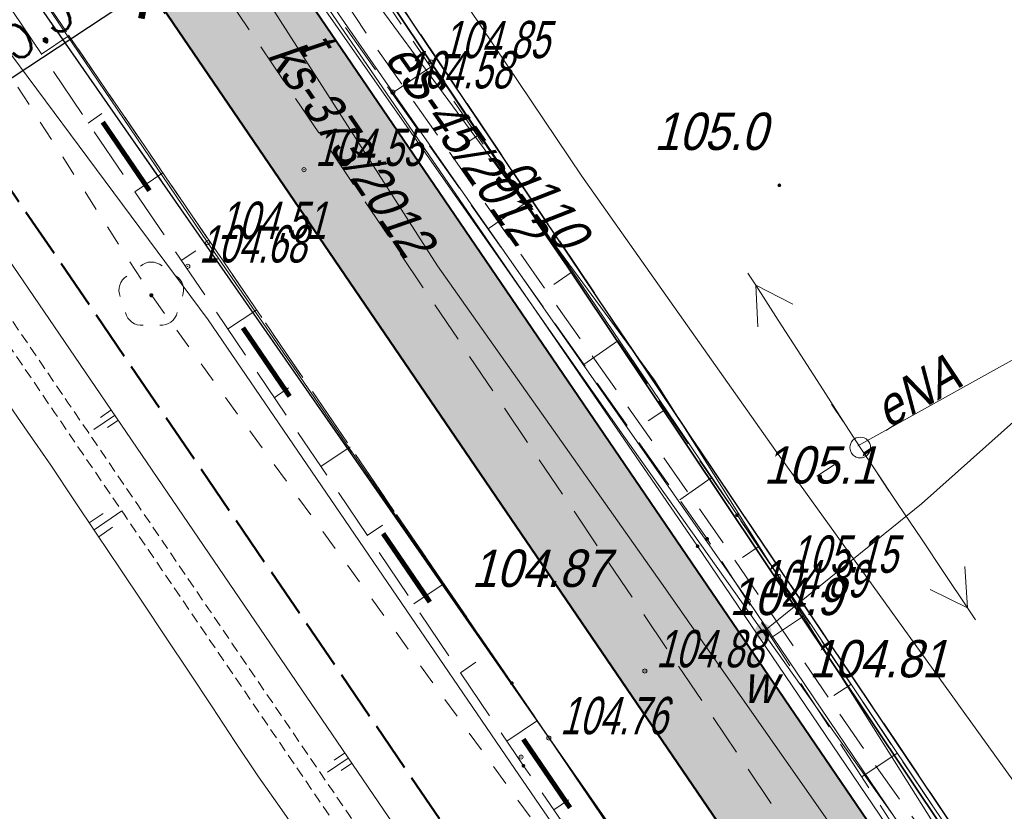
# Model space of a CAD drawing. Extents: x 6530721 to 6531385, y 5978377 to 5979143.
# Tile 72 of 146: x 6530944 to 6530968, y 5978803 to 5978822. Entities that reach past the tile are written whole.
import ezdxf

# ---------------------------------------------------------------- set-up
doc = ezdxf.new("R2010")
doc.units = 0
for name, pattern in [('AB_rokocin 2014-08-13 AC2004$0$0.5_0.5', [1, 0.5, -0.5]), ('AB_rokocin 2014-08-13 AC2004$0$1.0_0.5', [1.5, 1, -0.5]), ('AB_rokocin 2014-08-13 AC2004$0$1.5_0.5', [2, 1.5, -0.5]), ('AB_rokocin 2014-08-13 AC2004$0$823-500', [1.75, 1.25, -0.5]), ('AB_rokocin 2014-08-13 AC2004$0$l217_500', [2, 1.5, -0.5]), ('AB_rokocin 2014-08-13 AC2004$0$l219_500', [0]), ('ACAD_ISO02W100', [15, 12, -3]), ('HIDDEN', [0.375, 0.25, -0.125])]:
    doc.linetypes.add(name, pattern=pattern)
for name, color, linetype, lineweight in [('A-T-OŚ-LBAT-FILL', 7, 'Continuous', 15), ('A-T-OŚ-LR1-CUT', 7, 'Continuous', 15), ('AB-chodnik obrzeża', 30, 'Continuous', 40), ('AB-krawędzie', 7, 'ACAD_ISO02W100', 50), ('AB-krawężnik', 7, 'Continuous', 50), ('AB-pobocze', 191, 'Continuous', 20), ('AB-wymiarowa', 7, 'Continuous', 30), ('AB-wyp.ścieżka', 31, 'Continuous', 15), ('AB_rokocin 2014-08-13 AC2004$0$217-Granica konturu klasyfikcyjnego', 7, 'Continuous', 18), ('AB_rokocin 2014-08-13 AC2004$0$218-Granica użytku', 7, 'Continuous', 18), ('AB_rokocin 2014-08-13 AC2004$0$219-Linia granicy', 7, 'Continuous', 18), ('AB_rokocin 2014-08-13 AC2004$0$510-Podpora jednosłupowa symb.-SEPOW', 7, 'Continuous', 18), ('AB_rokocin 2014-08-13 AC2004$0$820-Skarpa nieumocniona', 7, 'Continuous', 18), ('AB_rokocin 2014-08-13 AC2004$0$823-Szczyt skarpy nieumocninej', 7, 'Continuous', 18), ('AB_rokocin 2014-08-13 AC2004$0$824-Podnóże skarpy nieumocninej', 7, 'Continuous', 18), ('AB_rokocin 2014-08-13 AC2004$0$drzewo liściaste (punkt)', 7, 'Continuous', 18), ('AB_rokocin 2014-08-13 AC2004$0$krawężnik (linia)', 7, 'Continuous', 18), ('AB_rokocin 2014-08-13 AC2004$0$kółeczka', 1, 'Continuous', 18), ('AB_rokocin 2014-08-13 AC2004$0$latarnia (punkt)', 7, 'Continuous', 18), ('AB_rokocin 2014-08-13 AC2004$0$ogrodzenie trwałe (linia)', 7, 'Continuous', 18), ('AB_rokocin 2014-08-13 AC2004$0$przewód elektroenergetyczny (linia)-SEPOD', 7, 'Continuous', 18), ('AB_rokocin 2014-08-13 AC2004$0$przewód elektroenergetyczny (linia)-SEPOD-Atr1', 7, 'Continuous', 18), ('AB_rokocin 2014-08-13 AC2004$0$przewód elektroenergetyczny - projektowany (linia)-SE', 7, 'Continuous', 18), ('AB_rokocin 2014-08-13 AC2004$0$przewód elektroenergetyczny - projektowany (linia)-SE-Atr1', 7, 'Continuous', 18), ('AB_rokocin 2014-08-13 AC2004$0$przewód elektroenergetyczny niskiego napięcia (linia)-SEPOW - symbol', 7, 'Continuous', 18), ('AB_rokocin 2014-08-13 AC2004$0$przewód gazowy (linia)-SG', 7, 'Continuous', 18), ('AB_rokocin 2014-08-13 AC2004$0$przewód gazowy (linia)-SG-Atr1', 7, 'Continuous', 18), ('AB_rokocin 2014-08-13 AC2004$0$przewód kanalizacyjny - projektowany (linia)-SK', 7, 'Continuous', 18), ('AB_rokocin 2014-08-13 AC2004$0$przewód kanalizacyjny - projektowany (linia)-SK-Atr1', 7, 'Continuous', 18), ('AB_rokocin 2014-08-13 AC2004$0$przewód telekomunikacyjny (linia)-STPOD', 7, 'Continuous', 18), ('AB_rokocin 2014-08-13 AC2004$0$przewód telekomunikacyjny (linia)-STPOD-Atr1', 7, 'Continuous', 18), ('AB_rokocin 2014-08-13 AC2004$0$przewód wodociągowy (linia)-SW', 7, 'Continuous', 18), ('AB_rokocin 2014-08-13 AC2004$0$punkt wysokościowy naturalny', 7, 'Continuous', 18), ('AB_rokocin 2014-08-13 AC2004$0$punkt wysokościowy naturalny-Atr2', 7, 'Continuous', 18), ('AB_rokocin 2014-08-13 AC2004$0$punkt wysokościowy sztuczny', 7, 'Continuous', 18), ('AB_rokocin 2014-08-13 AC2004$0$punkt wysokościowy sztuczny-Atr2', 7, 'Continuous', 18), ('AB_rokocin 2014-08-13 AC2004$0$wysokosci_asfalt', 7, 'Continuous', 18), ('AB_rokocin 2014-08-13 AC2004$0$zasuwa (punkt)-SW', 7, 'Continuous', 18), ('AB_rokocin 2014-08-13 AC2004$0$zasuwa (punkt)-SW-Atr17', 7, 'Continuous', 18), ('AB_rokocin 2014-08-13 AC2004$0$zasuwa (punkt)-SW-Atr2', 7, 'Continuous', 18), ('ARDPLAN-2D-LBAT', 7, 'Continuous', 18), ('ARDPLAN-2D-LR1', 7, 'HIDDEN', 18), ('ARDPLAN-2D-LR2', 7, 'HIDDEN', 18), ('asf', 7, 'Continuous', 18), ('płot', 1, 'Continuous', 18)]:
    doc.layers.add(name, color=color, linetype=linetype, lineweight=lineweight)
doc.layers.add('gaOzPoziome', color=7, linetype='Continuous')
doc.styles.add('2.5mm', font='simplex.shx', dxfattribs={"width": 0.7, "height": 1.25})
doc.styles.add('AB_rokocin 2014-08-13 AC2004$0$Standard', font='txt')
doc.linetypes.add('AB_rokocin 2014-08-13 AC2004$0$902-500', pattern='A,3.75,0,[1,ksztalty.shx,S=0.5,R=0,X=0,Y=0],3.75', length=7.5)
doc.dimstyles.new('BINIO-25', dxfattribs={"dimscale": 0.5, "dimtxt": 1.25, "dimasz": 2.13, "dimexe": 1.5, "dimexo": 2, "dimgap": 0.5, "dimtad": 1, "dimdec": 1, "dimrnd": 0.0005, "dimzin": 4, "dimdsep": 46, "dimtxsty": '2.5mm', "dimblk": 'ARCHTICK', "dimcen": -5, "dimdle": 1.07, "dimclrd": 256, "dimclre": 256, "dimclrt": 256, "dimaunit": 2, "dimazin": 0, "dimtfac": 1, "dimtdec": 1, "dimtmove": 0, "dimatfit": 3, "dimldrblk": 'NONE', "dimfxl": 1.5, "dimtolj": 1, "dimlwd": -1, "dimlwe": -1, "dimarcsym": 0})

# ---------------------------------------------------------------- blocks, each defined once
blk = doc.blocks.new('_ArchTick')
at = {"color": 0, "linetype": 'ByBlock', "const_width": 0.15}
blk.add_lwpolyline([(-0.5, -0.5), (0.5, 0.5)], dxfattribs=at)
blk = doc.blocks.new('*D104')
at = {"layer": 'AB-wymiarowa'}
for p, q in [((6530946.287, 5978823.881), (6530947.444, 5978822.13)), ((6530941.996, 5978819.429), (6530947.477, 5978823.051)), ((6530941.699, 5978820.848), (6530942.856, 5978819.098))]:
    blk.add_line(p, q, dxfattribs=at)
at = {"layer": 'Defpoints', "color": 0}
for p in [(6530945.736, 5978824.715), (6530947.03, 5978822.756), (6530941.147, 5978821.683)]:
    blk.add_point(p, dxfattribs=at)
at = {"layer": 'AB-wymiarowa', "xscale": 1.065, "yscale": 1.065, "zscale": 1.065}
for p, rotation in [((6530947.03, 5978822.756), 33.45900924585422), ((6530942.442, 5978819.724), 213.4590092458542)]:
    blk.add_blockref('_ArchTick', p, dxfattribs=dict(at, rotation=rotation))
at = {"layer": 'AB-wymiarowa', "insert": (6530944.254, 5978821.97), "char_height": 1.25, "attachment_point": 5, "rotation": 33.459, "style": '2.5mm'}
blk.add_mtext('\\A1;5.5', dxfattribs=at)
blk = doc.blocks.new('_None')
blk = doc.blocks.new('Slope Pattern - Lines - Short')
for p, q in [((0, 25), (50, 25)), ((0, 0), (100, 0)), ((0, -25), (50, -25))]:
    blk.add_line(p, q)
blk.add_point((125, 0))
blk = doc.blocks.new('Slope Pattern - Lines')
for p, q in [((0, 25), (50, 25)), ((0, 0), (100, 0)), ((0, -25), (50, -25))]:
    blk.add_line(p, q)
blk = doc.blocks.new('AB_rokocin 2014-08-13 AC2004$0$WSP')
at = {"layer": 'AB_rokocin 2014-08-13 AC2004$0$kółeczka', "color": 0, "linetype": 'Continuous'}
blk.add_circle((0, 0), 0.1, dxfattribs=at)
blk = doc.blocks.new('AB_rokocin 2014-08-13 AC2004$0$OP021')
at = {"linetype": 'Continuous', "lineweight": 13}
h = blk.add_hatch(color=0, dxfattribs=at)
edge = h.paths.add_edge_path()
edge.add_arc((0, 0), 0.05, 0, 360)
at = {"color": 0, "linetype": 'Continuous', "lineweight": 13}
for centre, start, end in [((0, 0.4), 49.272, 130.728), ((-0.38, 0.124), 121.308, 202.548), ((0.38, 0.124), 337.452, 58.692), ((-0.235, -0.324), 193.221, 274.871), ((0.235, -0.324), 265.129, 346.779)]:
    blk.add_arc(centre, 0.4, start, end, dxfattribs=at)
blk = doc.blocks.new('AB_rokocin 2014-08-13 AC2004$0$PW02')
at = {"linetype": 'Continuous', "lineweight": 13}
h = blk.add_hatch(color=0, dxfattribs=at)
edge = h.paths.add_edge_path()
edge.add_arc((0, 0), 0.045, 0, 360)
blk = doc.blocks.new('AB_rokocin 2014-08-13 AC2004$0$PW01')
at = {"linetype": 'Continuous', "lineweight": 13}
h = blk.add_hatch(color=0, dxfattribs=at)
edge = h.paths.add_edge_path()
edge.add_arc((0, 0), 0.045, 0, 360)
blk = doc.blocks.new('AB_rokocin 2014-08-13 AC2004$0$US25')
at = {"linetype": 'Continuous', "lineweight": 0}
h = blk.add_hatch(color=0, dxfattribs=at)
edge = h.paths.add_edge_path()
edge.add_arc((0, 0), 0.2, 0, 360)
blk = doc.blocks.new('AB_rokocin 2014-08-13 AC2004$0$510')
at = {"color": 0, "linetype": 'Continuous', "lineweight": 0}
blk.add_circle((0, 0), 0.25, dxfattribs=at)
blk = doc.blocks.new('AB_rokocin 2014-08-13 AC2004$0$SM01')
at = {"color": 0, "linetype": 'Continuous', "lineweight": 13}
for p, q in [((-0.531, 0.53), (-0.884, 0.883)), ((0.53, 0.53), (0.883, 0.883)), ((-0.531, -0.531), (-0.884, -0.884)), ((0.53, -0.531), (0.883, -0.884))]:
    blk.add_line(p, q, dxfattribs=at)
blk = doc.blocks.new('AB_rokocin 2014-08-13 AC2004$0$PE04')
at = {"color": 0, "linetype": 'Continuous', "lineweight": 13}
for p, q in [((4.65, 0), (3.784, 0.5)), ((0.65, 0), (0, 0)), ((0.65, 0), (1.65, 0)), ((1.65, 0), (2.65, 0)), ((2.65, 0), (3.65, 0)), ((3.65, 0), (4.65, 0)), ((4.65, 0), (3.784, -0.5)), ((4.65, 0), (5, 0))]:
    blk.add_line(p, q, dxfattribs=at)
blk = doc.blocks.new('AB_rokocin 2014-08-13 AC2004')
at = {"layer": 'AB_rokocin 2014-08-13 AC2004$0$217-Granica konturu klasyfikcyjnego', "color": 3, "linetype": 'AB_rokocin 2014-08-13 AC2004$0$l217_500', "lineweight": 18, "flags": 128}
for points in [[(6530922.5, 5978853.8), (6530986.03, 5978762.59)], [(6530922.5, 5978853.8), (6530986.03, 5978762.59)], [(6530952.5, 5978823.29), (6530974.8, 5978790.13)], [(6530952.5, 5978823.29), (6530974.8, 5978790.13)]]:
    blk.add_lwpolyline(points, dxfattribs=at)
at = {"layer": 'AB_rokocin 2014-08-13 AC2004$0$218-Granica użytku', "color": 7, "linetype": 'AB_rokocin 2014-08-13 AC2004$0$0.5_0.5', "lineweight": 18, "flags": 128}
blk.add_lwpolyline([(6531001.17, 5978721.69), (6531000.63, 5978732.43), (6530996.15, 5978739.32), (6530984.93, 5978759.47), (6530975.19, 5978775.23), (6530966.02, 5978789.33), (6530947.12, 5978815.35), (6530930.04, 5978841.98), (6530914.21, 5978864.57), (6530909.23, 5978867.86), (6530906.17, 5978863.28), (6530898.76, 5978839.04), (6530885.52, 5978810.89), (6530874.76, 5978788), (6530855.37, 5978751.06), (6530836.1, 5978722.27), (6530827.283, 5978708.346)], dxfattribs=at)
at = {"layer": 'AB_rokocin 2014-08-13 AC2004$0$219-Linia granicy', "color": 92, "linetype": 'AB_rokocin 2014-08-13 AC2004$0$l219_500', "lineweight": 30, "flags": 128}
for points in [[(6530986.03, 5978762.59), (6530922.5, 5978853.8)], [(6530986.03, 5978762.59), (6530922.5, 5978853.8)], [(6530974.8, 5978790.13), (6530952.5, 5978823.29)], [(6530974.8, 5978790.13), (6530952.5, 5978823.29)]]:
    blk.add_lwpolyline(points, dxfattribs=at)
at = {"layer": 'AB_rokocin 2014-08-13 AC2004$0$820-Skarpa nieumocniona', "color": 252, "linetype": 'Continuous', "lineweight": 18}
for p, q in [((6530944.47, 5978821.16), (6530945.14, 5978821.61)), ((6530953.85, 5978820.85), (6530952.93, 5978820.22)), ((6530945.6, 5978819.5), (6530945.93, 5978819.73)), ((6530954.98, 5978819.2), (6530954.53, 5978818.89)), ((6530946.72, 5978817.84), (6530947.4, 5978818.3)), ((6530956.11, 5978817.55), (6530955.24, 5978816.95)), ((6530947.84, 5978816.19), (6530948.19, 5978816.42)), ((6530957.24, 5978815.9), (6530956.82, 5978815.61)), ((6530948.96, 5978814.53), (6530949.66, 5978815)), ((6530958.37, 5978814.25), (6530957.55, 5978813.68)), ((6530950.08, 5978812.88), (6530950.43, 5978813.12)), ((6530959.5, 5978812.59), (6530959.1, 5978812.32)), ((6530951.21, 5978811.22), (6530951.91, 5978811.7)), ((6530960.62, 5978810.95), (6530959.86, 5978810.42)), ((6530952.32, 5978809.56), (6530952.69, 5978809.81)), ((6530961.75, 5978809.29), (6530961.37, 5978809.03)), ((6530953.45, 5978807.91), (6530954.18, 5978808.4)), ((6530962.87, 5978807.63), (6530962.07, 5978807.1)), ((6530954.57, 5978806.25), (6530954.94, 5978806.51)), ((6530963.98, 5978805.97), (6530963.57, 5978805.7)), ((6530955.69, 5978804.6), (6530956.43, 5978805.1)), ((6530965.1, 5978804.31), (6530964.25, 5978803.74)), ((6530956.82, 5978802.95), (6530957.18, 5978803.19))]:
    blk.add_line(p, q, dxfattribs=at)
at = {"layer": 'AB_rokocin 2014-08-13 AC2004$0$823-Szczyt skarpy nieumocninej', "color": 252, "linetype": 'AB_rokocin 2014-08-13 AC2004$0$823-500', "lineweight": 18, "flags": 128}
for points in [[(6530988.33, 5978757.96), (6530983.21, 5978763.51), (6530978.65, 5978770.55), (6530967.23, 5978787.89), (6530956.09, 5978804.01), (6530943.26, 5978822.96), (6530931.12, 5978839.99), (6530922.44, 5978852.55), (6530920.27, 5978857.62)], [(6530945.88, 5978830.89), (6530947.59, 5978829.96), (6530949.4, 5978827.36), (6530961.24, 5978810.05), (6530969.3, 5978798.07), (6530969.8, 5978797.11)]]:
    blk.add_lwpolyline(points, dxfattribs=at)
at = {"layer": 'AB_rokocin 2014-08-13 AC2004$0$824-Podnóże skarpy nieumocninej', "color": 252, "linetype": 'AB_rokocin 2014-08-13 AC2004$0$823-500', "lineweight": 18, "flags": 128}
for points in [[(6530920.27, 5978857.62), (6530923.54, 5978853.19), (6530932.03, 5978840.69), (6530943.89, 5978823.43), (6530955.81, 5978806), (6530967.75, 5978788.45), (6530979.36, 5978771.32), (6530984.23, 5978764.08), (6530988.33, 5978757.96)], [(6530969.8, 5978797.11), (6530968.42, 5978797.31), (6530960.52, 5978809.48), (6530948.44, 5978826.56), (6530946.72, 5978829.45), (6530945.88, 5978830.89)]]:
    blk.add_lwpolyline(points, dxfattribs=at)
at = {"layer": 'AB_rokocin 2014-08-13 AC2004$0$krawężnik (linia)', "color": 252, "linetype": 'Continuous', "lineweight": 18, "flags": 128}
blk.add_lwpolyline([(6530968.42, 5978797.31), (6530960.29, 5978809.3), (6530948.44, 5978826.56), (6530945.4, 5978831.16), (6530941.38, 5978836.84), (6530941.09, 5978837.3), (6530939.37, 5978839.8), (6530936.52, 5978843.92), (6530926.51, 5978858.56), (6530923.56, 5978862.99), (6530921.84, 5978865.84), (6530921.21, 5978867.48), (6530921.26, 5978868.97), (6530921.55, 5978869.93), (6530922.88, 5978871.39), (6530924.47, 5978872.25), (6530926.61, 5978872.9)], dxfattribs=at)
at = {"layer": 'AB_rokocin 2014-08-13 AC2004$0$krawężnik (linia)', "color": 252, "linetype": 'AB_rokocin 2014-08-13 AC2004$0$1.5_0.5', "lineweight": 18, "flags": 128}
blk.add_lwpolyline([(6531298.927, 5978448.648), (6531287.37, 5978458.4), (6531270.37, 5978472.52), (6531253.02, 5978487.1), (6531235.13, 5978502.07), (6531218, 5978516.55), (6531200.82, 5978530.83), (6531185.47, 5978543.6), (6531169.49, 5978556.94), (6531153.58, 5978570.32), (6531137.12, 5978583.98), (6531120.57, 5978598.02), (6531104.7, 5978612.02), (6531087.1, 5978628.88), (6531072.14, 5978644.66), (6531057.88, 5978660.99), (6531044.81, 5978677.43), (6531031.41, 5978696.08), (6531019.33, 5978713.34), (6531007.09, 5978730.85), (6530994.02, 5978749.9), (6530984.23, 5978764.08), (6530979.36, 5978771.32), (6530967.75, 5978788.45), (6530955.81, 5978806), (6530943.89, 5978823.43), (6530932.03, 5978840.69), (6530923.54, 5978853.19), (6530919.06, 5978859.93)], dxfattribs=at)
at = {"layer": 'AB_rokocin 2014-08-13 AC2004$0$kółeczka', "color": 7, "linetype": 'ByBlock'}
for p in [(6530953.859, 5978820.973, 104.853), (6530953.859, 5978820.973, 104.853), (6530953.859, 5978820.973, 104.853), (6530952.943, 5978820.244, 104.576), (6530952.943, 5978820.244, 104.576), (6530952.943, 5978820.244, 104.576), (6530950.799, 5978818.375, 104.552), (6530950.799, 5978818.375, 104.552), (6530950.799, 5978818.375, 104.552), (6530948.479, 5978816.616, 104.51), (6530948.479, 5978816.616, 104.51), (6530948.479, 5978816.616, 104.51), (6530947.999, 5978816.048, 104.685), (6530947.999, 5978816.048, 104.685), (6530947.999, 5978816.048, 104.685), (6530962.245, 5978808.571, 105.149), (6530962.245, 5978808.571, 105.149), (6530962.245, 5978808.571, 105.149), (6530961.513, 5978807.977, 104.886), (6530961.513, 5978807.977, 104.886), (6530961.513, 5978807.977, 104.886), (6530959.018, 5978806.292, 104.881), (6530959.018, 5978806.292, 104.881), (6530959.018, 5978806.292, 104.881), (6530956.703, 5978804.68, 104.762), (6530956.703, 5978804.68, 104.762), (6530956.703, 5978804.68, 104.762), (6530956.034, 5978804.219, 105.138), (6530956.034, 5978804.219, 105.138), (6530956.034, 5978804.219, 105.138)]:
    blk.add_point(p, dxfattribs=at)
at = {"layer": 'AB_rokocin 2014-08-13 AC2004$0$kółeczka', "color": 1, "linetype": 'ByBlock'}
for p in [(6530953.859, 5978820.973, 104.853), (6530952.943, 5978820.244, 104.576), (6530950.799, 5978818.375, 104.552), (6530948.479, 5978816.616, 104.51), (6530947.999, 5978816.048, 104.685), (6530962.245, 5978808.571, 105.149), (6530961.513, 5978807.977, 104.886), (6530959.018, 5978806.292, 104.881), (6530956.703, 5978804.68, 104.762), (6530956.034, 5978804.219, 105.138)]:
    blk.add_point(p, dxfattribs=at)
at = {"layer": 'AB_rokocin 2014-08-13 AC2004$0$ogrodzenie trwałe (linia)', "color": 252, "linetype": 'AB_rokocin 2014-08-13 AC2004$0$902-500', "lineweight": 35, "flags": 128}
blk.add_lwpolyline([(6530947.67, 5978830.22), (6530969.78, 5978797.16)], dxfattribs=at)
at = {"layer": 'AB_rokocin 2014-08-13 AC2004$0$przewód elektroenergetyczny (linia)-SEPOD', "color": 1, "linetype": 'Continuous', "lineweight": 18, "flags": 128}
blk.add_lwpolyline([(6530964.15, 5978811.72), (6530968.81, 5978814.31), (6530968.9, 5978814.2)], dxfattribs=at)
at = {"layer": 'AB_rokocin 2014-08-13 AC2004$0$przewód elektroenergetyczny - projektowany (linia)-SE', "color": 1, "linetype": 'AB_rokocin 2014-08-13 AC2004$0$1.0_0.5', "lineweight": 18, "flags": 128}
blk.add_lwpolyline([(6530826.972, 5978708.68), (6530827.24, 5978709.09), (6530834.58, 5978722.01), (6530844.3, 5978737.61), (6530851.06, 5978748.63), (6530857.75, 5978759.14), (6530864.58, 5978771.22), (6530872.94, 5978786.68), (6530885.26, 5978812.96), (6530898.25, 5978841.23), (6530902.68, 5978856.6), (6530904.26, 5978865.5), (6530895.64, 5978867.12), (6530896.81, 5978878.73), (6530897.37, 5978886.45), (6530914.59, 5978888.09), (6530916.6, 5978883.13), (6530918.66, 5978878.97), (6530922.67, 5978870.07), (6530922.8, 5978868.04), (6530926.81, 5978860.82), (6530928.6, 5978857.83), (6530930.08, 5978855.53), (6530931.41, 5978853.22), (6530934.81, 5978847.74), (6530938.18, 5978842.74), (6530940.61, 5978838.92), (6530943.7, 5978834.57), (6530946.08, 5978831.07), (6530948, 5978828.22), (6530952.41, 5978821.5), (6530956.94, 5978815.04), (6530960.54, 5978809.91), (6530964.29, 5978804.42), (6530967.77, 5978799.56), (6530971.05, 5978794.9), (6530973.84, 5978790.63), (6530976.58, 5978786.57), (6530980.58, 5978780.71), (6530982.7, 5978777.62), (6530985.22, 5978773.81), (6530988.34, 5978769.04), (6530989.92, 5978766.7), (6530990.46, 5978765.93), (6530990.37, 5978765.15), (6530991.83, 5978763.13), (6530996.06, 5978757.13), (6530999.57, 5978752.09), (6531000.82, 5978750.32), (6531001.94, 5978748.65), (6531002.55, 5978747.77), (6531005.3, 5978743.83), (6531008.21, 5978739.6), (6531012.63, 5978733.34), (6531017.03, 5978727.14), (6531023.63, 5978717.51), (6531029.4, 5978709.03), (6531033.24, 5978703.44), (6531036.36, 5978699.89), (6531039.9, 5978695.78), (6531042.87, 5978692.37), (6531049.22, 5978685.3), (6531061.9, 5978670.96), (6531061.63, 5978668.76), (6531063.68, 5978666.4), (6531066.09, 5978666.33), (6531071.01, 5978660.91), (6531074.47, 5978660.91), (6531079.98, 5978654.09), (6531082.92, 5978659.36), (6531086.03, 5978664.59), (6531092.01, 5978675.8), (6531094.55, 5978679.72)], dxfattribs=at)
at = {"layer": 'AB_rokocin 2014-08-13 AC2004$0$przewód gazowy (linia)-SG', "color": 40, "linetype": 'Continuous', "lineweight": 18, "flags": 128}
blk.add_lwpolyline([(6530917.66, 5978879.08), (6530921.71, 5978869.08), (6530932.16, 5978851), (6530933.74, 5978849.77), (6530947.33, 5978829.49), (6530959.25, 5978813.3), (6530969.03, 5978797.78), (6530981.01, 5978779.69), (6530991.51, 5978764.72), (6530995.77, 5978763.22), (6530996.08, 5978762.53)], dxfattribs=at)
at = {"layer": 'AB_rokocin 2014-08-13 AC2004$0$przewód kanalizacyjny - projektowany (linia)-SK', "color": 32, "linetype": 'AB_rokocin 2014-08-13 AC2004$0$1.0_0.5', "lineweight": 18, "flags": 128}
blk.add_lwpolyline([(6530940.53, 5978835.01), (6530968.59, 5978793.43)], dxfattribs=at)
at = {"layer": 'AB_rokocin 2014-08-13 AC2004$0$przewód telekomunikacyjny (linia)-STPOD', "color": 30, "linetype": 'Continuous', "lineweight": 18, "flags": 128}
for points in [[(6530941.44, 5978841.32), (6530950.22, 5978829.05), (6530957.5, 5978818.22), (6530962.17, 5978811.61), (6530968.03, 5978803.46)], [(6530923.16, 5978880.61), (6530923.82, 5978879.37), (6530926.28, 5978877.71), (6530925.93, 5978873.76), (6530925.8, 5978872.42), (6530922.73, 5978870.8), (6530921.33, 5978867.36), (6530924.83, 5978861.42), (6530928.69, 5978855.45), (6530933.25, 5978847.93), (6530936.76, 5978842.69), (6530937.1, 5978842.08), (6530940.77, 5978836.26), (6530946.42, 5978827.64), (6530949.95, 5978822.4), (6530954.02, 5978816.06), (6530959.42, 5978808.41), (6530965.43, 5978799.83)], [(6530895.35, 5978871.1), (6530902.15, 5978870.24), (6530904.52, 5978870.08), (6530911.46, 5978871.26), (6530917.23, 5978862.73), (6530921.18, 5978856.12), (6530926.27, 5978848.67), (6530930.07, 5978842.98), (6530931.17, 5978838.82), (6530935.97, 5978831.97), (6530941.45, 5978824.23), (6530948.49, 5978814.76), (6530955.77, 5978804.1), (6530961.97, 5978795.05)]]:
    blk.add_lwpolyline(points, dxfattribs=at)
at = {"layer": 'AB_rokocin 2014-08-13 AC2004$0$przewód wodociągowy (linia)-SW', "color": 5, "linetype": 'Continuous', "lineweight": 18, "flags": 128}
for points in [[(6530970.65, 5978794.9), (6530964.66, 5978803.3), (6530958.51, 5978811.95), (6530950.57, 5978823.29), (6530947.39, 5978827.95), (6530933.92, 5978848.21), (6530926.83, 5978859.72), (6530922.66, 5978866.71), (6530922.02, 5978868.47), (6530921.28, 5978869.83)], [(6530968.42, 5978812.76), (6530965.69, 5978810.32), (6530961.86, 5978807.23)]]:
    blk.add_lwpolyline(points, dxfattribs=at)
at = {"layer": 'AB_rokocin 2014-08-13 AC2004$0$510-Podpora jednosłupowa symb.-SEPOW', "color": 7, "linetype": 'Continuous', "lineweight": 18}
blk.add_blockref('AB_rokocin 2014-08-13 AC2004$0$510', (6530964.21, 5978811.68), dxfattribs=at)
at = {"layer": 'AB_rokocin 2014-08-13 AC2004$0$drzewo liściaste (punkt)', "color": 94, "linetype": 'Continuous', "lineweight": 13, "rotation": 0.297}
blk.add_blockref('AB_rokocin 2014-08-13 AC2004$0$OP021', (6530947.12, 5978815.35), dxfattribs=at)
at = {"layer": 'AB_rokocin 2014-08-13 AC2004$0$kółeczka', "color": 252, "linetype": 'Continuous', "xscale": 0.5, "yscale": 0.5, "zscale": 0.5}
for p in [(6530953.859, 5978820.973), (6530952.943, 5978820.244), (6530950.799, 5978818.375), (6530948.479, 5978816.616), (6530947.999, 5978816.048), (6530962.245, 5978808.571), (6530961.513, 5978807.977), (6530959.018, 5978806.292), (6530956.703, 5978804.68), (6530956.034, 5978804.219)]:
    blk.add_blockref('AB_rokocin 2014-08-13 AC2004$0$WSP', p, dxfattribs=at)
at = {"layer": 'AB_rokocin 2014-08-13 AC2004$0$latarnia (punkt)', "color": 7, "linetype": 'Continuous', "lineweight": 18, "rotation": 348.5069999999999}
blk.add_blockref('AB_rokocin 2014-08-13 AC2004$0$SM01', (6530964.21, 5978811.68), dxfattribs=at)
at = {"layer": 'AB_rokocin 2014-08-13 AC2004$0$przewód elektroenergetyczny niskiego napięcia (linia)-SEPOW - symbol', "color": 1, "linetype": 'Continuous', "lineweight": 18}
for rotation in [122.764, 303.788]:
    blk.add_blockref('AB_rokocin 2014-08-13 AC2004$0$PE04', (6530964.21, 5978811.68), dxfattribs=dict(at, rotation=rotation))
at = {"layer": 'AB_rokocin 2014-08-13 AC2004$0$punkt wysokościowy naturalny', "color": 7, "linetype": 'Continuous', "lineweight": 13}
for p in [(6530962.26, 5978818), (6530961.24, 5978810.05), (6530960.52, 5978809.48), (6530956.09, 5978804.01)]:
    blk.add_blockref('AB_rokocin 2014-08-13 AC2004$0$PW01', p, dxfattribs=at)
at = {"layer": 'AB_rokocin 2014-08-13 AC2004$0$punkt wysokościowy sztuczny', "color": 7, "linetype": 'Continuous', "lineweight": 13}
for p in [(6530960.29, 5978809.3), (6530955.81, 5978806)]:
    blk.add_blockref('AB_rokocin 2014-08-13 AC2004$0$PW02', p, dxfattribs=at)
at = {"layer": 'AB_rokocin 2014-08-13 AC2004$0$zasuwa (punkt)-SW', "color": 7, "linetype": 'Continuous', "lineweight": 13, "rotation": 31.264}
blk.add_blockref('AB_rokocin 2014-08-13 AC2004$0$US25', (6530961.87, 5978807.24), dxfattribs=at)
at = {"layer": 'AB_rokocin 2014-08-13 AC2004$0$przewód elektroenergetyczny (linia)-SEPOD-Atr1', "color": 1, "linetype": 'ByBlock', "lineweight": 20, "style": 'AB_rokocin 2014-08-13 AC2004$0$Standard', "oblique": 15, "width": 0.9}
blk.add_text('eNA', height=0.9, rotation=29.907, dxfattribs=at).set_placement((6530964.87, 5978812.12))
at = {"layer": 'AB_rokocin 2014-08-13 AC2004$0$przewód elektroenergetyczny - projektowany (linia)-SE-Atr1', "color": 1, "linetype": 'ByBlock', "lineweight": 20, "style": 'AB_rokocin 2014-08-13 AC2004$0$Standard', "oblique": 15, "width": 0.9}
blk.add_text('eS-45/2012', height=0.9, rotation=305.092, dxfattribs=at).set_placement((6530952.71, 5978821.06))
at = {"layer": 'AB_rokocin 2014-08-13 AC2004$0$przewód gazowy (linia)-SG-Atr1', "color": 40, "linetype": 'ByBlock', "lineweight": 20, "style": 'AB_rokocin 2014-08-13 AC2004$0$Standard', "oblique": 15, "width": 0.9}
blk.add_text('g110', height=0.9, rotation=306.385, dxfattribs=at).set_placement((6530955.56, 5978818.31))
at = {"layer": 'AB_rokocin 2014-08-13 AC2004$0$przewód kanalizacyjny - projektowany (linia)-SK-Atr1', "color": 34, "linetype": 'ByBlock', "lineweight": 20, "style": 'AB_rokocin 2014-08-13 AC2004$0$Standard', "oblique": 15, "width": 0.9}
blk.add_text('ks-373/2012', height=0.9, rotation=304.013, dxfattribs=at).set_placement((6530949.9, 5978821.13))
at = {"layer": 'AB_rokocin 2014-08-13 AC2004$0$przewód telekomunikacyjny (linia)-STPOD-Atr1', "color": 30, "linetype": 'ByBlock', "lineweight": 20, "style": 'AB_rokocin 2014-08-13 AC2004$0$Standard', "oblique": 15, "width": 0.9}
blk.add_text('t', height=0.9, rotation=303.465, dxfattribs=at).set_placement((6530950.64, 5978821.33))
at = {"layer": 'AB_rokocin 2014-08-13 AC2004$0$punkt wysokościowy naturalny-Atr2', "color": 252, "linetype": 'ByBlock', "lineweight": 20, "style": 'AB_rokocin 2014-08-13 AC2004$0$Standard', "oblique": 15, "width": 0.9}
for s, p in [('105.0', (6530959.24, 5978818.85)), ('105.1', (6530961.88, 5978810.81)), ('104.9', (6530961.05, 5978807.64))]:
    blk.add_text(s, height=0.9, dxfattribs=at).set_placement(p)
at = {"layer": 'AB_rokocin 2014-08-13 AC2004$0$punkt wysokościowy sztuczny-Atr2', "color": 252, "linetype": 'ByBlock', "lineweight": 20, "style": 'AB_rokocin 2014-08-13 AC2004$0$Standard', "oblique": 15, "width": 0.9}
blk.add_text('104.87', height=0.9, dxfattribs=at).set_placement((6530954.84, 5978808.32))
at = {"layer": 'AB_rokocin 2014-08-13 AC2004$0$wysokosci_asfalt', "color": 252, "linetype": 'ByBlock', "lineweight": 20, "style": 'AB_rokocin 2014-08-13 AC2004$0$Standard', "oblique": 15, "width": 0.7}
for s, p in [('104.85', (6530954.129, 5978821.063)), ('104.58', (6530953.213, 5978820.334)), ('104.55', (6530951.069, 5978818.465)), ('104.51', (6530948.749, 5978816.706)), ('104.68', (6530948.269, 5978816.138)), ('105.15', (6530962.515, 5978808.661)), ('104.89', (6530961.783, 5978808.067)), ('104.88', (6530959.288, 5978806.382)), ('104.76', (6530956.973, 5978804.77))]:
    blk.add_text(s, height=0.9, dxfattribs=at).set_placement(p)
at = {"layer": 'AB_rokocin 2014-08-13 AC2004$0$zasuwa (punkt)-SW-Atr17', "color": 7, "linetype": 'ByBlock', "lineweight": 20, "style": 'AB_rokocin 2014-08-13 AC2004$0$Standard', "oblique": 15, "width": 0.9}
blk.add_text('w', height=0.9, dxfattribs=at).set_placement((6530961.38, 5978805.52))
at = {"layer": 'AB_rokocin 2014-08-13 AC2004$0$zasuwa (punkt)-SW-Atr2', "color": 5, "linetype": 'ByBlock', "lineweight": 20, "style": 'AB_rokocin 2014-08-13 AC2004$0$Standard', "oblique": 15, "width": 0.9}
blk.add_text('104.81', height=0.9, dxfattribs=at).set_placement((6530962.98, 5978806.14))

msp = doc.modelspace()

# ---------------------------------------------------------------- hatches: boundary and pattern name
at = {"layer": 'AB-wyp.ścieżka'}
msp.add_hatch(color=256, dxfattribs=at).paths.add_polyline_path([(6530948.194, 5978826.437), (6530944.459, 5978832.089), (6530943.624, 5978831.537), (6530943.059, 5978828.766), (6530945.703, 5978824.764), (6530965.032, 5978796.413), (6530967.811, 5978795.887), (6530968.637, 5978796.451)])

# ---------------------------------------------------------------- next in the draw order: block references
at = {"layer": 'AB-wymiarowa'}
msp.add_blockref('AB_rokocin 2014-08-13 AC2004', (0, 0), dxfattribs=at)

# ---------------------------------------------------------------- next in the draw order: linework, layer by layer
at = {"layer": 'AB-chodnik obrzeża'}
msp.add_line((6530968.637, 5978796.451), (6530948.194, 5978826.437), dxfattribs=at)
at = {"layer": 'AB-krawędzie', "ltscale": 0.1}
msp.add_lwpolyline([(6531003.048, 5978731.188), (6530991.329, 5978748.077), (6530977.728, 5978768.027), (6530941.136, 5978821.699), (6530928.17, 5978841.32), (6530922.634, 5978849.075)], dxfattribs=at)
at = {"layer": 'AB-krawężnik', "flags": 128}
msp.add_lwpolyline([(6530965.032, 5978796.413), (6530945.703, 5978824.764), (6530943.059, 5978828.766)], dxfattribs=at)
at = {"layer": 'AB-pobocze', "ltscale": 3}
msp.add_lwpolyline([(6530981.469, 5978760.765), (6530976.902, 5978767.464), (6530940.306, 5978821.142), (6530927.345, 5978840.754), (6530923.714, 5978845.841, 0.089953), (6530922.178, 5978847.334), (6530910.285, 5978855.332)], format="xyb", dxfattribs=at)
at = {"layer": 'ARDPLAN-2D-LBAT', "flags": 128}
msp.add_lwpolyline([(6530950.837, 5978802.126), (6530950.264, 5978802.946), (6530949.691, 5978803.766), (6530949.137, 5978804.598), (6530948.584, 5978805.431), (6530948.03, 5978806.264), (6530947.475, 5978807.096), (6530946.92, 5978807.928), (6530946.365, 5978808.759), (6530945.809, 5978809.59), (6530945.252, 5978810.421), (6530944.695, 5978811.252), (6530944.129, 5978812.076), (6530943.559, 5978812.898)], dxfattribs=at)
at = {"layer": 'ARDPLAN-2D-LR1', "flags": 128}
msp.add_lwpolyline([(6530974.761, 5978769.273), (6530952.442, 5978802.01), (6530951.878, 5978802.836), (6530951.315, 5978803.662), (6530950.752, 5978804.489), (6530950.189, 5978805.315), (6530949.625, 5978806.141), (6530949.062, 5978806.967), (6530948.499, 5978807.794), (6530947.935, 5978808.62), (6530947.372, 5978809.446), (6530946.809, 5978810.272), (6530946.245, 5978811.099), (6530945.682, 5978811.925), (6530945.119, 5978812.751), (6530944.555, 5978813.577), (6530944.498, 5978813.662), (6530943.992, 5978814.404), (6530943.429, 5978815.23), (6530942.866, 5978816.056), (6530942.302, 5978816.882), (6530941.739, 5978817.708), (6530941.176, 5978818.535), (6530940.612, 5978819.361), (6530940.049, 5978820.187), (6530939.454, 5978821.07), (6530938.903, 5978821.905), (6530938.351, 5978822.739), (6530937.8, 5978823.573), (6530937.249, 5978824.408), (6530936.697, 5978825.242), (6530936.146, 5978826.076), (6530935.595, 5978826.91), (6530935.043, 5978827.745), (6530934.492, 5978828.579), (6530933.941, 5978829.413), (6530933.389, 5978830.248), (6530932.838, 5978831.082), (6530932.287, 5978831.916), (6530931.735, 5978832.75), (6530931.184, 5978833.585), (6530930.633, 5978834.419), (6530930.081, 5978835.253), (6530929.53, 5978836.087), (6530928.979, 5978836.922), (6530923.77, 5978844.804, 0.09903), (6530922.112, 5978846.475), (6530909.866, 5978854.71)], format="xyb", dxfattribs=at)
at = {"layer": 'ARDPLAN-2D-LR2', "flags": 128}
msp.add_lwpolyline([(6530974.43, 5978769.048), (6530952.111, 5978801.784), (6530951.548, 5978802.611), (6530950.985, 5978803.437), (6530950.421, 5978804.263), (6530949.858, 5978805.089), (6530949.295, 5978805.916), (6530948.731, 5978806.742), (6530948.168, 5978807.568), (6530947.605, 5978808.394), (6530947.041, 5978809.221), (6530946.478, 5978810.047), (6530945.915, 5978810.873), (6530945.352, 5978811.699), (6530944.788, 5978812.526), (6530944.225, 5978813.352), (6530944.167, 5978813.437), (6530943.662, 5978814.178), (6530943.098, 5978815.004), (6530942.535, 5978815.831), (6530941.972, 5978816.657), (6530941.408, 5978817.483), (6530940.845, 5978818.309), (6530940.282, 5978819.136), (6530939.718, 5978819.962), (6530939.12, 5978820.85), (6530938.569, 5978821.684), (6530938.018, 5978822.518), (6530937.466, 5978823.353), (6530936.915, 5978824.187), (6530936.364, 5978825.021), (6530935.812, 5978825.856), (6530935.261, 5978826.69), (6530934.71, 5978827.524), (6530934.158, 5978828.358), (6530933.607, 5978829.193), (6530933.056, 5978830.027), (6530932.504, 5978830.861), (6530931.953, 5978831.696), (6530931.402, 5978832.53), (6530930.85, 5978833.364), (6530930.299, 5978834.198), (6530929.748, 5978835.033), (6530929.196, 5978835.867), (6530928.645, 5978836.701), (6530924.955, 5978842.285, 0.297329), (6530918.939, 5978844.891), (6530906.851, 5978842.826)], format="xyb", dxfattribs=at)
at = {"layer": 'asf', "lineweight": 18, "flags": 128}
for points in [[(6530969.092, 5978796.77), (6530961.513, 5978807.977), (6530952.943, 5978820.244), (6530944.911, 5978831.819), (6530936.92, 5978843.495), (6530928.867, 5978855.223), (6530923.572, 5978862.993), (6530921.482, 5978866.489), (6530921.119, 5978867.999), (6530921.272, 5978869.199), (6530921.828, 5978870.433), (6530922.526, 5978871.179), (6530923.732, 5978871.96), (6530925.14, 5978872.521), (6530927.179, 5978872.72), (6530927.173, 5978871.257), (6530925.602, 5978871.125), (6530924.191, 5978870.564), (6530923.442, 5978870.138), (6530922.708, 5978869.139), (6530922.591, 5978868.159), (6530922.891, 5978867.004), (6530924.779, 5978863.857)], [(6530965.463, 5978791.775), (6530956.703, 5978804.68), (6530948.479, 5978816.616), (6530940.543, 5978828.306), (6530932.354, 5978840.3), (6530924.641, 5978851.771), (6530916.623, 5978865.335), (6530916.124, 5978866.306), (6530912.422, 5978871.929), (6530906.817, 5978870.941), (6530904.531, 5978869.019), (6530903.046, 5978866.07), (6530901.338, 5978858.407), (6530897.148, 5978841.721), (6530890.423, 5978826.448)]]:
    msp.add_lwpolyline(points, dxfattribs=at)
at = {"layer": 'gaOzPoziome', "color": 7, "const_width": 0.12, "flags": 128}
for points in [[(6530947.075, 5978817.87), (6530945.949, 5978819.522)], [(6530950.455, 5978812.912), (6530949.329, 5978814.565)], [(6530953.835, 5978807.955), (6530952.708, 5978809.607)], [(6530957.215, 5978802.997), (6530956.088, 5978804.65)]]:
    msp.add_lwpolyline(points, dxfattribs=at)
at = {"layer": 'płot', "lineweight": 18, "flags": 128}
msp.add_lwpolyline([(6530929.827, 5978856.272), (6530937.918, 5978844.469), (6530945.94, 5978832.668), (6530953.859, 5978820.973), (6530962.245, 5978808.571), (6530969.91, 5978797.159), (6530972.295, 5978798.946), (6530975.258, 5978794.679), (6530972.691, 5978792.801), (6530977.145, 5978786.318), (6530990.852, 5978766.062), (6531000.881, 5978751.986), (6531008.371, 5978741.391), (6531012.8, 5978734.972), (6531015.902, 5978730.494), (6531033.647, 5978704.66), (6531039.258, 5978698.41), (6531045.264, 5978691.76), (6531051.142, 5978685.041), (6531057.333, 5978678.356), (6531065.683, 5978669.08), (6531071.733, 5978662.18), (6531077.012, 5978662.707)], dxfattribs=at)

# ---------------------------------------------------------------- next in the draw order: block references
at = {"layer": 'A-T-OŚ-LBAT-FILL', "xscale": 0.008094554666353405, "yscale": 0.008094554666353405, "rotation": 34.2848495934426}
msp.add_blockref('Slope Pattern - Lines', (6530945.738, 5978809.696), dxfattribs=at)
at = {"layer": 'A-T-OŚ-LR1-CUT', "xscale": 0.005999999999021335, "yscale": 0.005999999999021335, "rotation": 214.2848496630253}
for p in [(6530946.23, 5978812.452), (6530951.863, 5978804.19)]:
    msp.add_blockref('Slope Pattern - Lines - Short', p, dxfattribs=at)

# ---------------------------------------------------------------- next in the draw order: dimensions: what is measured, and where the dimension line sits
at = {"layer": 'AB-wymiarowa'}
dim = msp.add_aligned_dim(p1=(6530941.147, 5978821.683), p2=(6530945.736, 5978824.715), distance=-2.348, dimstyle='BINIO-25', dxfattribs=at)
dim.commit()
dim.dimension.update_dxf_attribs({"geometry": '*D104', "text_midpoint": (6530944.254, 5978821.97)})

doc.saveas('drawing.dxf')
